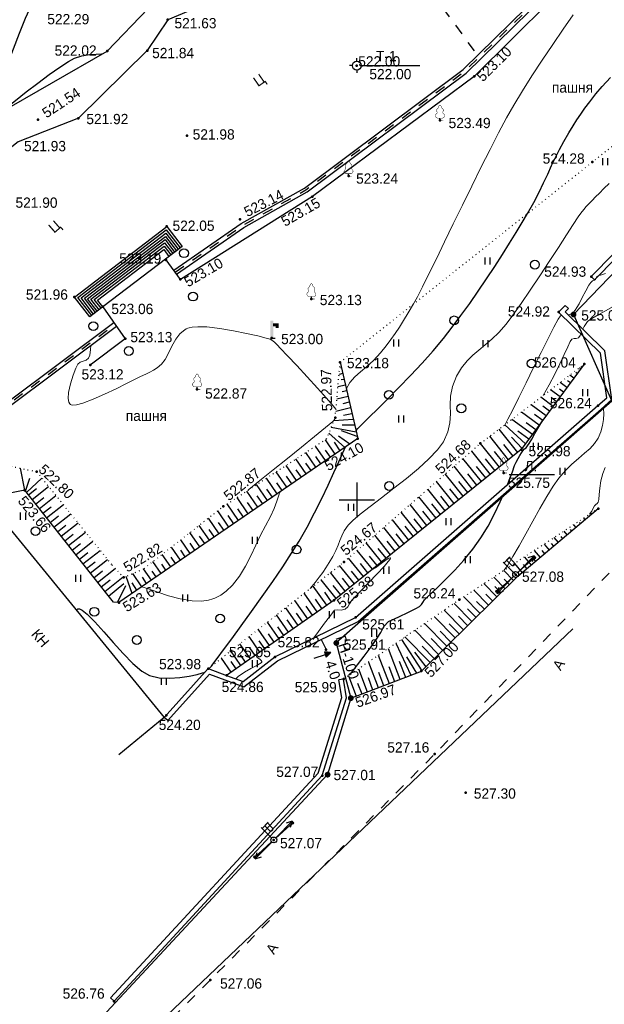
# Model space of a CAD drawing. Header units: millimetres. Extents: x -76021 to 1074922, y 19208 to 400534.
# Tile 83 of 109: x 280358 to 330180, y 149602 to 233463. Entities that reach past the tile are written whole.
import ezdxf

# ---------------------------------------------------------------- set-up
doc = ezdxf.new("R2010")
doc.units = ezdxf.units.MM
for name, pattern in [('Д_ТРОТ_ТРУБА', [3, 1.5, -1.5]), ('ДОРОГИ_СТРОЯЩ', [9, 8, -1]), ('Контура низ откосов  Штриховая 0.1-0.5 - - - - - - -', [0.6, 0.1, -0.5])]:
    doc.linetypes.add(name, pattern=pattern)
for name, color, linetype in [('(001) Сетка', 92, 'Continuous'), ('(003) Пункты', 7, 'Continuous'), ('(004) Точки рельефа', 7, 'Continuous'), ('(004a) Точки рельефа (отк.)', 7, 'Continuous'), ('(007) Здания', 7, 'Continuous'), ('(011) Колодцы', 7, 'Continuous'), ('(013) Газ', 30, 'ИК_Газопровод -------г--------'), ('(022) Возд. Линии', 7, 'Continuous'), ('(025) Дорога', 7, 'Continuous'), ('(028) Гидротехн.', 7, 'Continuous'), ('(031) Горизонтали', 42, 'Continuous'), ('(035) Откосы', 7, 'Continuous'), ('(036) Растительность', 7, 'Continuous'), ('(038) Деревья', 7, 'Continuous'), ('(039) Земля', 7, 'Continuous'), ('(040) Ограда', 7, 'Continuous')]:
    doc.layers.add(name, color=color, linetype=linetype)
doc.layers.add('(032) Горизонтали утолщенные', color=32, linetype='Continuous', lineweight=30)
doc.styles.add('BM-431', font='txt')
doc.styles.add('D-431', font='txt')
doc.styles.add('P-131', font='txt')
doc.styles.add('S', font='txtwr', dxfattribs={"oblique": 15})
doc.styles.get("Standard").update_dxf_attribs({"font": 'arial.ttf'})
doc.linetypes.add('GAZ_VOZDUSH', pattern='A,1,-2,["~",Standard,S=3,R=0,X=-1.5,Y=-1.5],-1,10', length=14)
doc.linetypes.add('ИК_Газопровод -------г--------', pattern='A,9,-0.6,["Г",Standard,S=1.2,R=0,X=0,Y=-0.6],-1.2', length=10.8)
doc.linetypes.add('ОГРАДА_БЕТ', pattern='A,4,["|",Standard,S=0.8,R=0,X=0,Y=-0.8],4', length=8)
doc.linetypes.add('ОТКОСЫ_НЕУКР', pattern='A,0.5,["|",Standard,S=1.2,R=0,X=0,Y=-1.2],1,["|",Standard,S=0.5,R=0,X=0,Y=-0.5],0.5', length=2)
doc.linetypes.add('ПОДПОРНАЯ СТЕНКА', pattern='A,2,["V",Standard,S=1.2,R=0,X=0,Y=-1.2],0.2,["V",Standard,S=0.8,R=0,X=0,Y=-0.8],0.25,["V",Standard,S=0.3,R=0,X=0,Y=-0.3],0.25', length=2.7)

# ---------------------------------------------------------------- blocks, each defined once
blk = doc.blocks.new('d')
at = {"layer": '(038) Деревья'}
blk.add_ellipse((0, 0), major_axis=(0.265, 0.265), ratio=1, start_param=5.497787, end_param=11.780972, dxfattribs=at)
blk = doc.blocks.new('I04010')
for p, q in [((-0.412273, 0.007146), (-0.412273, 1.207146)), ((0.387727, 1.207146), (0.387727, 0.007146))]:
    blk.add_line(p, q)
blk = doc.blocks.new('Setka')
at = {"layer": '(001) Сетка'}
for p, q in [((0, 1.5), (0, -1.5)), ((-1.5, 0), (1.5, 0))]:
    blk.add_line(p, q, dxfattribs=at)
blk = doc.blocks.new('karagach-flat-10-flat-1-flat-1')
at = {"layer": '(038) Деревья', "const_width": 0.0375}
for points in [[(-0.208, 1.009, 0.430853), (-0.255, 0.753, 0.548276)], [(-0.208, 1.009, 0.181567), (-0.117, 1.159, 0.303004)], [(0, 1.312, 0.246034), (-0.117, 1.159, 0.489079)], [(0, 1.312, -0.246034), (0.117, 1.159, -0.489079)], [(0.208, 1.009, -0.181567), (0.117, 1.159, -0.303004)], [(0.208, 1.009, -0.430853), (0.255, 0.753, -0.548276)], [(-0.315, 0.559, 0.626949), (-0.218, 0.206, 0.702465)], [(-0.315, 0.559, 0.383603), (-0.255, 0.753, 0.352912)], [(0.315, 0.559, -0.626949), (0.218, 0.206, -0.702465)], [(0.315, 0.559, -0.383603), (0.255, 0.753, -0.352912)]]:
    blk.add_lwpolyline(points, format="xyb", dxfattribs=at)
for points in [[(0, 0.206), (-0.218, 0.206)], [(0, 0), (0, 0.206)], [(0, 0.206), (0.218, 0.206)], [(0, 0), (0.281, 0)]]:
    blk.add_lwpolyline(points, dxfattribs=at)
at = {"layer": '(038) Деревья'}
blk.add_lwpolyline([(0, 0), (0, 0.206)], dxfattribs=at)
blk = doc.blocks.new('I00050-flat-2-flat-1-flat-1')
at = {"layer": '(003) Пункты'}
for p, q in [((0, 0.367), (0, 0.617)), ((0, -0.015), (0, 0.015)), ((-0.375, -0.008), (-0.625, -0.008)), ((0, -0.383), (0, -0.633)), ((0.375, -0.008), (0.625, -0.008))]:
    blk.add_line(p, q, dxfattribs=at)
blk.add_circle((0, -0.008), 0.375, dxfattribs=at)
at = {"layer": '(003) Пункты', "style": 'S', "oblique": 15}
blk.add_attdef('N', (-1.898, -0.339), '', height=1, dxfattribs=at)
at = {"color": 4, "style": 'S', "oblique": 15}
for tag, p in [('C', (0.724, 0.085)), ('Z', (0.789, -1.11))]:
    blk.add_attdef(tag, p, '', height=1, dxfattribs=at)
blk = doc.blocks.new('karagach-flat-39')
at = {"layer": '(038) Деревья', "const_width": 0.0375}
for points in [[(-0.208, 1.009, 0.430853), (-0.255, 0.753, 0.548276)], [(-0.208, 1.009, 0.181567), (-0.117, 1.159, 0.303004)], [(0, 1.312, 0.246034), (-0.117, 1.159, 0.489079)], [(0, 1.312, -0.246034), (0.117, 1.159, -0.489079)], [(0.208, 1.009, -0.181567), (0.117, 1.159, -0.303004)], [(0.208, 1.009, -0.430853), (0.255, 0.753, -0.548276)], [(-0.315, 0.559, 0.626949), (-0.218, 0.206, 0.702465)], [(-0.315, 0.559, 0.383603), (-0.255, 0.753, 0.352912)], [(0.315, 0.559, -0.626949), (0.218, 0.206, -0.702465)], [(0.315, 0.559, -0.383603), (0.255, 0.753, -0.352912)]]:
    blk.add_lwpolyline(points, format="xyb", dxfattribs=at)
for points in [[(0, 0.206), (-0.218, 0.206)], [(0, 0), (0, 0.206)], [(0, 0.206), (0.218, 0.206)], [(0, 0), (0.281, 0)]]:
    blk.add_lwpolyline(points, dxfattribs=at)
at = {"layer": '(038) Деревья'}
blk.add_lwpolyline([(0, 0), (0, 0.206)], dxfattribs=at)
blk = doc.blocks.new('s3-flat-12')
at = {"layer": '(022) Возд. Линии'}
h = blk.add_hatch(dxfattribs=at)
h.set_pattern_fill('ACET-2D-ANSI31', color=256, scale=0.01, angle=42.10705, style=0)
h.set_pattern_definition([(87.10704536, (-32363.724473, -79693.817726), (-0.031709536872, 0.001602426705), [])])
edge = h.paths.add_edge_path()
edge.add_arc((1.41, 1.274), 0.1, 0, 360)
blk.add_lwpolyline([(0, 0), (1.484, 1.341)], dxfattribs=at)
blk.add_circle((1.41, 1.274), 0.1, dxfattribs=at)
blk = doc.blocks.new('s4-flat-12')
at = {"layer": '(022) Возд. Линии'}
h = blk.add_hatch(dxfattribs=at)
h.set_pattern_fill('ACET-2D-ANSI31', color=256, scale=0.01, angle=222.10705, style=0)
h.set_pattern_definition([(267.10704536, (-32363.354527, -79693.48337), (0.031709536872, -0.001602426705), [])])
edge = h.paths.add_edge_path()
edge.add_arc((-1.41, -1.274), 0.1, 0, 360)
blk.add_lwpolyline([(0, 0), (-1.484, -1.341)], dxfattribs=at)
blk.add_circle((-1.41, -1.274), 0.1, dxfattribs=at)
blk = doc.blocks.new('prov-s-flat-9')
at = {"layer": '(022) Возд. Линии'}
for name, p in [('s3-flat-12', (0.184, 0.166)), ('s4-flat-12', (-0.186, -0.168))]:
    blk.add_blockref(name, p, dxfattribs=at)
blk = doc.blocks.new('S2-flat-9')
at = {"layer": '(022) Возд. Линии'}
for p, q in [((0, 0), (1.4, 1.428)), ((1.4, 1.428), (0.872, 1.246)), ((1.4, 1.428), (1.229, 0.896))]:
    blk.add_line(p, q, dxfattribs=at)
blk = doc.blocks.new('S1-flat-9')
at = {"layer": '(022) Возд. Линии'}
for p, q in [((0, 0), (-1.4, -1.428)), ((-1.4, -1.428), (-1.229, -0.896)), ((-1.4, -1.428), (-0.872, -1.246))]:
    blk.add_line(p, q, dxfattribs=at)
blk = doc.blocks.new('f-flat-8')
at = {"layer": '(022) Возд. Линии'}
for points in [[(-0.179, 0.175), (-1.071, 1.05)], [(-1, 0.98), (-0.475, 1.516)]]:
    blk.add_lwpolyline(points, dxfattribs=at)
blk.add_lwpolyline([(-0.123, 0.803), (-0.123, 0.803, 0.414214), (-0.125, 1.033), (-0.545, 1.444), (-0.772, 1.212), (-0.353, 0.801, 0.414214)], format="xyb", close=True, dxfattribs=at)
blk.add_circle((0, 0), 0.25, dxfattribs=at)
blk = doc.blocks.new('f-flat-7-flat-1')
at = {"layer": '(022) Возд. Линии'}
for points in [[(-0.179, 0.175), (-1.071, 1.05)], [(-1, 0.98), (-0.475, 1.516)]]:
    blk.add_lwpolyline(points, dxfattribs=at)
blk.add_lwpolyline([(-0.123, 0.803), (-0.123, 0.803, 0.414214), (-0.125, 1.033), (-0.545, 1.444), (-0.772, 1.212), (-0.353, 0.801, 0.414214)], format="xyb", close=True, dxfattribs=at)
blk.add_circle((0, 0), 0.25, dxfattribs=at)
blk = doc.blocks.new('S1-flat-8-flat-1')
at = {"layer": '(022) Возд. Линии'}
for p, q in [((0, 0), (-1.4, -1.428)), ((-1.4, -1.428), (-1.229, -0.896)), ((-1.4, -1.428), (-0.872, -1.246))]:
    blk.add_line(p, q, dxfattribs=at)
blk = doc.blocks.new('S2-flat-8-flat-1')
at = {"layer": '(022) Возд. Линии'}
for p, q in [((0, 0), (1.4, 1.428)), ((1.4, 1.428), (0.872, 1.246)), ((1.4, 1.428), (1.229, 0.896))]:
    blk.add_line(p, q, dxfattribs=at)
blk = doc.blocks.new('s3-flat-13-flat-1')
at = {"layer": '(022) Возд. Линии'}
h = blk.add_hatch(dxfattribs=at)
h.set_pattern_fill('ACET-2D-ACET-2D-ANSI31', color=256, scale=0.01, angle=42.10705, style=0)
h.set_pattern_definition([(87.10704536, (-32343.111473, -79671.210726), (-0.031709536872, 0.001602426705), [])])
edge = h.paths.add_edge_path()
edge.add_arc((1.41, 1.274), 0.1, 0, 360)
blk.add_lwpolyline([(0, 0), (1.484, 1.341)], dxfattribs=at)
blk.add_circle((1.41, 1.274), 0.1, dxfattribs=at)
blk = doc.blocks.new('s4-flat-13-flat-1')
at = {"layer": '(022) Возд. Линии'}
h = blk.add_hatch(dxfattribs=at)
h.set_pattern_fill('ACET-2D-ACET-2D-ANSI31', color=256, scale=0.01, angle=222.10705, style=0)
h.set_pattern_definition([(267.10704536, (-32342.741527, -79670.87637), (0.031709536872, -0.001602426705), [])])
edge = h.paths.add_edge_path()
edge.add_arc((-1.41, -1.274), 0.1, 0, 360)
blk.add_lwpolyline([(0, 0), (-1.484, -1.341)], dxfattribs=at)
blk.add_circle((-1.41, -1.274), 0.1, dxfattribs=at)
blk = doc.blocks.new('prov-s-flat-10-flat-1')
at = {"layer": '(022) Возд. Линии'}
for name, p in [('s3-flat-13-flat-1', (0.184, 0.166)), ('s4-flat-13-flat-1', (-0.186, -0.168))]:
    blk.add_blockref(name, p, dxfattribs=at)
blk = doc.blocks.new('karagach-flat-38-flat-1')
at = {"layer": '(038) Деревья', "const_width": 0.0375}
for points in [[(-0.208, 1.009, 0.430853), (-0.255, 0.753, 0.548276)], [(-0.208, 1.009, 0.181567), (-0.117, 1.159, 0.303004)], [(0, 1.312, 0.246034), (-0.117, 1.159, 0.489079)], [(0, 1.312, -0.246034), (0.117, 1.159, -0.489079)], [(0.208, 1.009, -0.181567), (0.117, 1.159, -0.303004)], [(0.208, 1.009, -0.430853), (0.255, 0.753, -0.548276)], [(-0.315, 0.559, 0.626949), (-0.218, 0.206, 0.702465)], [(-0.315, 0.559, 0.383603), (-0.255, 0.753, 0.352912)], [(0.315, 0.559, -0.626949), (0.218, 0.206, -0.702465)], [(0.315, 0.559, -0.383603), (0.255, 0.753, -0.352912)]]:
    blk.add_lwpolyline(points, format="xyb", dxfattribs=at)
for points in [[(0, 0.206), (-0.218, 0.206)], [(0, 0), (0, 0.206)], [(0, 0.206), (0.218, 0.206)], [(0, 0), (0.281, 0)]]:
    blk.add_lwpolyline(points, dxfattribs=at)
at = {"layer": '(038) Деревья'}
blk.add_lwpolyline([(0, 0), (0, 0.206)], dxfattribs=at)
blk = doc.blocks.new('karagach-flat-11-flat-1-flat-1-flat-1')
at = {"layer": '(038) Деревья', "const_width": 0.0375}
for points in [[(-0.208, 1.009, 0.430853), (-0.255, 0.753, 0.548276)], [(-0.208, 1.009, 0.181567), (-0.117, 1.159, 0.303004)], [(0, 1.312, 0.246034), (-0.117, 1.159, 0.489079)], [(0, 1.312, -0.246034), (0.117, 1.159, -0.489079)], [(0.208, 1.009, -0.181567), (0.117, 1.159, -0.303004)], [(0.208, 1.009, -0.430853), (0.255, 0.753, -0.548276)], [(-0.315, 0.559, 0.626949), (-0.218, 0.206, 0.702465)], [(-0.315, 0.559, 0.383603), (-0.255, 0.753, 0.352912)], [(0.315, 0.559, -0.626949), (0.218, 0.206, -0.702465)], [(0.315, 0.559, -0.383603), (0.255, 0.753, -0.352912)]]:
    blk.add_lwpolyline(points, format="xyb", dxfattribs=at)
for points in [[(0, 0.206), (-0.218, 0.206)], [(0, 0), (0, 0.206)], [(0, 0.206), (0.218, 0.206)], [(0, 0), (0.281, 0)]]:
    blk.add_lwpolyline(points, dxfattribs=at)
at = {"layer": '(038) Деревья'}
blk.add_lwpolyline([(0, 0), (0, 0.206)], dxfattribs=at)
blk = doc.blocks.new('karagach-flat-31-flat-1-flat-1')
at = {"layer": '(038) Деревья', "const_width": 0.0375}
for points in [[(-0.208, 1.009, 0.430853), (-0.255, 0.753, 0.548276)], [(-0.208, 1.009, 0.181567), (-0.117, 1.159, 0.303004)], [(0, 1.312, 0.246034), (-0.117, 1.159, 0.489079)], [(0, 1.312, -0.246034), (0.117, 1.159, -0.489079)], [(0.208, 1.009, -0.181567), (0.117, 1.159, -0.303004)], [(0.208, 1.009, -0.430853), (0.255, 0.753, -0.548276)], [(-0.315, 0.559, 0.626949), (-0.218, 0.206, 0.702465)], [(-0.315, 0.559, 0.383603), (-0.255, 0.753, 0.352912)], [(0.315, 0.559, -0.626949), (0.218, 0.206, -0.702465)], [(0.315, 0.559, -0.383603), (0.255, 0.753, -0.352912)]]:
    blk.add_lwpolyline(points, format="xyb", dxfattribs=at)
for points in [[(0, 0.206), (-0.218, 0.206)], [(0, 0), (0, 0.206)], [(0, 0.206), (0.218, 0.206)], [(0, 0), (0.281, 0)]]:
    blk.add_lwpolyline(points, dxfattribs=at)
at = {"layer": '(038) Деревья'}
blk.add_lwpolyline([(0, 0), (0, 0.206)], dxfattribs=at)
blk = doc.blocks.new('I03040-flat-2-flat-1-flat-1')
at = {"layer": '(028) Гидротехн.'}
blk.add_line((0, 0), (0.4, 0), dxfattribs=at)
for points in [[(-0.025, -0.005), (0.225, -0.005), (-0.025, 1.475), (0.225, 1.475)], [(0.2, 1.26), (0.2, 1.01), (0.68, 1.26), (0.43, 1.01)], [(0.68, 1.26), (0.43, 1.01), (0.68, 0.845), (0.43, 0.845)]]:
    blk.add_trace(points, dxfattribs=at)
at = {"color": 4, "style": 'S', "oblique": 15}
blk.add_attdef('Z', (0.982, -0.055), '', height=1, dxfattribs=at)
blk = doc.blocks.new('wef-flat-5')
at = {"layer": '(025) Дорога', "linetype": 'Д_ТРОТ_ТРУБА'}
blk.add_hatch(color=0, dxfattribs=at).paths.add_polyline_path([(-490372.002, 2189558.479), (-490371.843, 2189558.005), (-490371.449, 2189558.402)])
at = {"layer": '(022) Возд. Линии', "color": 0}
for points in [[(-490372.87, 2189557.924), (-490371.922, 2189558.242)], [(-490371.449, 2189558.402), (-490372.002, 2189558.479)]]:
    blk.add_lwpolyline(points, dxfattribs=at)
at = {"layer": '(025) Дорога', "color": 0, "linetype": 'Д_ТРОТ_ТРУБА'}
blk.add_lwpolyline([(-490372.002, 2189558.479), (-490371.843, 2189558.005)], dxfattribs=at)
blk.add_lwpolyline([(-490372.002, 2189558.479), (-490371.843, 2189558.005), (-490371.449, 2189558.402), (-490372.002, 2189558.479)], close=True, dxfattribs=at)
blk = doc.blocks.new('A$C05d28b1e')
at = {"layer": '(013) Газ', "linetype": 'ByBlock'}
h = blk.add_hatch(color=0, dxfattribs=at)
edge = h.paths.add_edge_path()
edge.add_arc((52809, 3628), 250, 0, 360)
h = blk.add_hatch(color=0, dxfattribs=at)
edge = h.paths.add_edge_path()
edge.add_arc((32593, -24350), 250, 0, 360)
h = blk.add_hatch(color=0, dxfattribs=at)
edge = h.paths.add_edge_path()
edge.add_arc((33828, -29046), 250, 0, 360)
h = blk.add_hatch(color=0, dxfattribs=at)
edge = h.paths.add_edge_path()
edge.add_arc((31852, -35564), 250, 0, 360)
at = {"layer": '(003) Пункты', "ltscale": 600}
blk.add_line((34960, 24823), (39696, 24823), dxfattribs=at)
at = {"layer": '(004) Точки рельефа', "color": 7, "linetype": 'ByBlock', "lineweight": -2}
for p in [(18232, 28730), (13070, 26067), (16486, 26110), (34335, 24831), (44345, 23912), (7178, 20220), (10621, 20343), (41426, 20152), (19861, 18857), (54422, 16617), (33634, 15419), (30550, 13678), (18144, 11127), (24396, 11726), (18092, 8284), (54321, 6856), (19304, 6618), (10276, 5118), (12686, 4301), (30468, 4951), (51535, 3837), (52809, 3628), (14604, 1565), (27091, 1615), (11624, -675), (32919, -434), (53716, -601), (20731, -2745), (54893, -4123), (32500, -5170), (34414, -6941), (44874, -7353), (48358, -7873), (7060, -9755), (46846, -9869), (6041, -11346), (22972, -12715), (54916, -12897), (33259, -17439), (14467, -18764), (47875, -18518), (14060, -20907), (32403, -20704), (43078, -20666), (34236, -22176), (32593, -24350), (27363, -25536), (21677, -26536), (39851, -26739), (33213, -27422), (33828, -29046), (18105, -30503), (40976, -33812), (31852, -35564), (43609, -37106), (27262, -41125), (21855, -53057), (13656, -54857)]:
    blk.add_point(p, dxfattribs=at)
at = {"layer": '(004a) Точки рельефа (отк.)', "color": 7, "linetype": 'ByBlock', "lineweight": -2}
for p in [(31725, -24913), (23239, -27111), (31392, -35637)]:
    blk.add_point(p, dxfattribs=at)
at = {"layer": '(007) Здания', "ltscale": 600}
blk.add_lwpolyline([(2606, -12012), (17930, -30698), (14064, -33868)], dxfattribs=at)
at = {"layer": '(013) Газ', "linetype": 'GAZ_VOZDUSH', "ltscale": 600, "flags": 128}
blk.add_lwpolyline([(139039, 153682), (138885, 152734), (135454, 145357), (130316, 142546), (115842, 109039), (104824, 79051), (99727, 68744), (82201, 34139), (52809, 3628), (56082, -3749), (32593, -24350), (33828, -29046), (31852, -35564), (-6995, -77251), (-10648, -79274), (-22017, -90450), (-29954, -94459), (-74554, -132816), (-76953, -135094)], dxfattribs=at)
at = {"layer": '(022) Возд. Линии', "color": 0, "ltscale": 600, "flags": 128}
blk.add_lwpolyline([(47328, -10002), (51177, -9987)], dxfattribs=at)
at = {"layer": '(025) Дорога', "ltscale": 600}
for p, q in [((10558, 5082), (18106, 10847)), ((10840, 5045), (18069, 10566)), ((11122, 5009), (18031, 10286)), ((18031, 10286), (18967, 9061)), ((18069, 10566), (19126, 9183)), ((18106, 10847), (19284, 9304)), ((11403, 4972), (17994, 10006)), ((11685, 4936), (17956, 9725)), ((11966, 4899), (17919, 9445)), ((17919, 9445), (18490, 8697)), ((17956, 9725), (18649, 8819)), ((17994, 10006), (18808, 8940)), ((12248, 4862), (17881, 9165)), ((17881, 9165), (18331, 8576)), ((11752, 3548), (10558, 5082)), ((11909, 3669), (10840, 5045)), ((12067, 3790), (11122, 5009)), ((12225, 3912), (11403, 4972)), ((12383, 4035), (11685, 4936)), ((12541, 4157), (11966, 4899)), ((12699, 4280), (12248, 4862))]:
    blk.add_line(p, q, dxfattribs=at)
at = {"layer": '(025) Дорога', "linetype": 'Д_ТРОТ_ТРУБА', "ltscale": 600, "flags": 128}
for points in [[(150815, 142076), (135921, 113311), (125552, 93370), (117383, 77821), (104208, 56333), (99627, 49152), (88708, 25275), (72217, 300), (60109, -13961), (40976, -33812), (21855, -53057), (7525, -67385), (-21145, -96032), (-41237, -115998), (-56020, -131074), (-73097, -148290), (-76079, -151266)], [(41683, 29710), (44627, 25696)]]:
    blk.add_lwpolyline(points, dxfattribs=at)
at = {"layer": '(025) Дорога', "ltscale": 600}
blk.add_lwpolyline([(10276, 5118), (18144, 11127), (19443, 9426), (12703, 4277), (11594, 3428), (10276, 5118)], dxfattribs=at)
at = {"layer": '(028) Гидротехн.', "ltscale": 600}
for points in [[(18749, 7396), (24490, 11379), (29877, 14402), (43402, 24495), (52791, 33697)], [(18977, 7068), (24703, 11039), (30096, 14066), (43663, 24191), (53071, 33411)], [(-505, -8109), (13859, 2628)], [(-68, -7283), (13619, 2948)]]:
    blk.add_lwpolyline(points, dxfattribs=at)
at = {"layer": '(028) Гидротехн.', "color": 3, "linetype": 'Д_ТРОТ_ТРУБА', "ltscale": 600, "flags": 128}
for points in [[(18863, 7232), (24596, 11209), (29987, 14234), (43533, 24343), (52931, 33554)], [(-625, -7949), (13739, 2788)]]:
    blk.add_lwpolyline(points, dxfattribs=at)
at = {"layer": '(031) Горизонтали', "color": 42, "linetype": 'Continuous', "lineweight": 0, "ltscale": 600}
for points in [[(30376, -19703), (30799, -19192), (31141, -18754), (31432, -18352), (31699, -17948), (31973, -17507), (32282, -16990), (32558, -16471), (32747, -16023), (32898, -15617), (33058, -15219), (33276, -14798), (33602, -14322), (33989, -13930), (34634, -13389), (35476, -12729), (36454, -11979), (37506, -11168), (38569, -10326), (39584, -9482), (40488, -8664), (41220, -7904), (41718, -7229), (42100, -6379), (42270, -5591), (42311, -4837), (42306, -4091), (42337, -3327), (42487, -2518), (42839, -1637), (43273, -913), (43733, -329), (44220, 161), (44734, 603), (45275, 1043), (45844, 1527), (46440, 2101), (47063, 2811), (47644, 3577), (48341, 4559), (49116, 5692), (49930, 6910), (50743, 8146), (51517, 9333), (52212, 10405), (52791, 11296), (53213, 11940), (53440, 12269), (53691, 12584), (53896, 12821), (54111, 13051), (54388, 13343), (54676, 13637), (55014, 13971), (55403, 14349), (55841, 14779)], [(33444, -2719), (33444, -2719), (33756, -2156), (34167, -1687), (34655, -1258), (35199, -812), (35775, -292), (36364, 356), (36831, 947), (37238, 1487), (37609, 2007), (37966, 2539), (38332, 3116), (38728, 3768), (39177, 4528), (39502, 5123), (39945, 5990), (40490, 7089), (41119, 8377), (41815, 9810), (42560, 11348), (43338, 12947), (44130, 14566), (44921, 16162), (45693, 17692), (46428, 19115), (47109, 20388), (47720, 21469), (48448, 22672), (49265, 23961), (50139, 25294), (51036, 26630), (51925, 27928), (52771, 29146)], [(52337, 3611), (52590, 3664), (52802, 3821), (52939, 4001), (53095, 4238), (53279, 4551), (53556, 5064), (53859, 5633), (54123, 6116), (54281, 6368), (54434, 6484), (54583, 6557), (54682, 6621), (54730, 6750), (54782, 6871), (54918, 6925), (55190, 7004), (55531, 7123)], [(54171, -13386), (54365, -13108), (54493, -12854), (54604, -12658), (54719, -12545), (54823, -12464), (54915, -12343), (54954, -12124), (54986, -11712), (55038, -11167), (55132, -10550), (55295, -9925), (55496, -9406)], [(53603, 2372), (53718, 2616), (54010, 3024), (54366, 3296), (54906, 3609), (55543, 3948), (56188, 4304), (56753, 4664), (57151, 5015), (57393, 5425), (57498, 5828), (57560, 6222), (57674, 6606), (57936, 6977), (58374, 7250), (59153, 7594), (60154, 7980), (61261, 8378), (62354, 8758), (63318, 9092), (63845, 9280)], [(46976, -5748), (47219, -5298), (47626, -4495), (48156, -3432), (48764, -2201), (49409, -895), (50049, 393), (50639, 1571), (51139, 2546), (51505, 3224), (51694, 3513), (51822, 3556)], [(32564, -4448), (32326, -4137), (31769, -3499), (30995, -2645), (30111, -1684), (29220, -726), (28427, 120), (27837, 743), (27555, 1033), (27354, 1234), (27185, 1386), (26948, 1517), (26613, 1618), (25911, 1799), (24947, 2022), (23828, 2249), (22661, 2444), (21552, 2568), (20780, 2592), (20302, 2553), (20046, 2496), (19938, 2457), (19809, 2395), (19570, 2248), (19258, 1976), (18914, 1541), (18570, 933), (18282, 322), (18007, -218), (17702, -615), (17340, -915), (17024, -1124), (16710, -1287), (16356, -1448), (15918, -1651), (15450, -1888), (14720, -2259), (13820, -2706), (12840, -3170), (11872, -3594), (11005, -3917), (10445, -4064), (10134, -4090), (9989, -4060), (9938, -4029), (9884, -3974), (9806, -3826), (9753, -3523), (9783, -3007), (9935, -2272), (10157, -1547), (10386, -954), (10559, -613), (10772, -433), (11019, -352), (11268, -271), (11488, -93), (11576, 177), (11635, 655), (11668, 990)], [(50210, -3278), (50727, -2374), (51206, -1452), (51638, -566), (52011, 230), (52313, 883), (52535, 1337), (52664, 1539), (52853, 1595), (53045, 1581), (53236, 1635), (53371, 1839), (53430, 1981)], [(46863, -18182), (47204, -17713), (47648, -16992), (48168, -16085), (48741, -15054), (49343, -13966), (49950, -12883), (50535, -11872), (51076, -10995), (51548, -10317), (52110, -9661), (52677, -9107), (53231, -8627), (53750, -8194), (54214, -7780), (54605, -7360), (54900, -6906), (55132, -6352), (55276, -5816), (55351, -5303), (55378, -4821), (55374, -4376), (55370, -4237)], [(25063, -11348), (25146, -11279), (26088, -10514), (27211, -9608), (28423, -8634), (29630, -7662), (30740, -6763), (31659, -6010), (32295, -5471), (32430, -5341)], [(16020, -19562), (16591, -19739), (17383, -20021), (18299, -20329), (19292, -20599), (20313, -20765), (21116, -20779), (21694, -20699), (22062, -20595), (22240, -20526), (22413, -20447), (22742, -20265), (23197, -19939), (23739, -19417), (24330, -18655), (24844, -17806), (25303, -16913), (25728, -16015), (26142, -15153), (26567, -14366), (26987, -13584), (27286, -12899), (27517, -12276), (27735, -11683), (27834, -11456)], [(30673, -23918), (31061, -23382), (31594, -22675), (32016, -22129), (32215, -21870), (32317, -21684), (32447, -21547), (32673, -21531), (33007, -21551), (33354, -21468), (33585, -21261), (33727, -21004), (33923, -20699), (34196, -20405), (34714, -19870), (35369, -19196), (36054, -18481), (36659, -17827), (37015, -17415), (37170, -17204), (37208, -17123), (37204, -17102), (37176, -17089), (37074, -17118), (36834, -17269), (36426, -17582), (35935, -17961), (35668, -18078)], [(24020, -27398), (24226, -27201), (24764, -26828), (25302, -26524), (25772, -26284), (26056, -26132), (26192, -26039), (26238, -25986), (26246, -25963), (26244, -25918), (26200, -25837), (26068, -25727), (25855, -25584), (25721, -25376)]]:
    blk.add_lwpolyline(points, dxfattribs=at)
at = {"layer": '(032) Горизонтали утолщенные', "color": 32, "linetype": 'Continuous', "lineweight": 30, "ltscale": 600}
for points in [[(34259, -6267), (34414, -6090), (34803, -5701), (35388, -5127), (36130, -4399), (36991, -3545), (37931, -2595), (38912, -1578), (39895, -523), (40842, 541), (41713, 1584), (42463, 2541), (43213, 3543), (43958, 4576), (44691, 5626), (45404, 6678), (46091, 7718), (46746, 8731), (47360, 9704), (47927, 10621), (48441, 11469), (48894, 12233), (49425, 13176), (49875, 14041), (50263, 14842), (50611, 15593), (50938, 16308), (51264, 17001), (51608, 17686), (51992, 18376), (52416, 19097), (52776, 19693), (53103, 20211), (53429, 20697), (53785, 21195), (54204, 21751), (54717, 22411), (55258, 23049), (55963, 23807)], [(7103, 30901), (6963, 30673), (6591, 29950), (6089, 28834), (5568, 27563), (5050, 26220), (4555, 24891), (4108, 23662), (3728, 22616), (3439, 21838), (3262, 21415), (2995, 21005), (2694, 20646), (2428, 20335), (2287, 20119), (2246, 19975), (2257, 19887), (2276, 19845), (2307, 19807), (2402, 19748), (2616, 19697), (2656, 19695)], [(4145, 20964), (4486, 21256), (5243, 21868), (6157, 22582), (7148, 23334), (8135, 24062), (9038, 24701), (9776, 25188), (10270, 25461), (10911, 25660), (11549, 25763), (12126, 25804), (12578, 25820), (12650, 25827)], [(47172, -10871), (47321, -10494), (47593, -9772), (47791, -9241), (47916, -8943), (48083, -8634), (48233, -8370), (48369, -8150), (48492, -7976), (48632, -7824), (48759, -7715), (48898, -7563), (49034, -7348), (49246, -6977), (49520, -6495), (49843, -5945), (50200, -5373)], [(21706, -26547), (21753, -26508), (21800, -26469), (21865, -26408), (21947, -26324), (22083, -26145), (22444, -25663), (22993, -24926), (23689, -23983), (24494, -22883), (25369, -21673), (26274, -20402), (27172, -19119), (28022, -17872), (28786, -16708), (29424, -15678), (30100, -14489), (30745, -13267), (31349, -12055), (31901, -10896), (32391, -9833), (32808, -8908), (33144, -8164), (33384, -7648)], [(33755, -27051), (33971, -26784), (34408, -26219), (34970, -25475), (35562, -24673), (36088, -23931), (36398, -23460), (36648, -22935), (36648, -22935), (36648, -22935), (36648, -22935), (36648, -22935), (36648, -22935), (36648, -22935), (36648, -22935), (36648, -22935), (36648, -22935), (36648, -22935), (37034, -22529), (37910, -22116), (38735, -21727), (39370, -21418), (39679, -21246), (39848, -21065), (39955, -20889), (40100, -20677), (40294, -20487), (40694, -20115), (41255, -19586), (41934, -18922), (42684, -18147), (43461, -17286), (44220, -16362), (44916, -15399), (45533, -14393), (46083, -13355), (46565, -12330), (46835, -11696)], [(10477, -21609), (10489, -21501), (10524, -21459), (10574, -21433), (10698, -21432), (10942, -21547), (11363, -21888), (12014, -22551), (12767, -23392), (13583, -24321), (14422, -25249), (15243, -26084), (16009, -26738), (16679, -27120), (17508, -27312), (18390, -27357), (19261, -27298), (20061, -27175), (20728, -27028), (21200, -26899), (21415, -26827)]]:
    blk.add_lwpolyline(points, dxfattribs=at)
at = {"layer": '(035) Откосы', "ltscale": 600}
for p, q in [((33143, -1408), (32826, -1481)), ((33031, -921), (32952, -939)), ((52833, -1799), (52484, -1542)), ((53127, -1400), (53011, -1314)), ((53422, -1000), (53305, -915)), ((33367, -2382), (32734, -2528)), ((33255, -1895), (33017, -1950)), ((52244, -2598), (51662, -2169)), ((52539, -2199), (52306, -2027)), ((33479, -2870), (33083, -2960)), ((51656, -3397), (50841, -2797)), ((51950, -2998), (51601, -2740)), ((33590, -3357), (32641, -3575)), ((33702, -3844), (33149, -3971)), ((50478, -4995), (49197, -4052)), ((51067, -4196), (50019, -3424)), ((50773, -4596), (50190, -4167)), ((51361, -3797), (50896, -3454)), ((33814, -4331), (32549, -4622)), ((33926, -4818), (33214, -4982)), ((49890, -5794), (48376, -4679)), ((50184, -5395), (49485, -4880)), ((34038, -5305), (32394, -5428)), ((34150, -5792), (33098, -5798)), ((48712, -7392), (46967, -5755)), ((49301, -6593), (47554, -5306)), ((49595, -6194), (48780, -5593)), ((33325, -7688), (31967, -6467)), ((34288, -6394), (32162, -5992)), ((34374, -6766), (33037, -6286)), ((48050, -8121), (46459, -6142)), ((49007, -6993), (48075, -6306)), ((32501, -8254), (31663, -7033)), ((32913, -7971), (32424, -7258)), ((33737, -7405), (32767, -6739)), ((46503, -9364), (44881, -7347)), ((47277, -8743), (45670, -6745)), ((47663, -8432), (46864, -7438)), ((48418, -7792), (47526, -6806)), ((30853, -9385), (29990, -8127)), ((31677, -8819), (30826, -7580)), ((32089, -8536), (31667, -7921)), ((45730, -9986), (44131, -7998)), ((46890, -9054), (46083, -8050)), ((29204, -10516), (28316, -9221)), ((30028, -9950), (29153, -8674)), ((30441, -9667), (30006, -9034)), ((31265, -9102), (30836, -8478)), ((44957, -10608), (43381, -8649)), ((46117, -9675), (45311, -8674)), ((6041, -11346), (5676, -9466)), ((28380, -11081), (27479, -9768)), ((29616, -10233), (29175, -9590)), ((43410, -11852), (41881, -9952)), ((44183, -11230), (42631, -9300)), ((44570, -10919), (43788, -9947)), ((45343, -10297), (44550, -9311)), ((26731, -12212), (25805, -10863)), ((27556, -11647), (26642, -10315)), ((27968, -11364), (27514, -10703)), ((28792, -10799), (28345, -10147)), ((42637, -12474), (41132, -10603)), ((43797, -11541), (43027, -10584)), ((6351, -11738), (7056, -11180)), ((6661, -12130), (8074, -11012)), ((25907, -12778), (24968, -11410)), ((27144, -11930), (26684, -11259)), ((41863, -13096), (40382, -11254)), ((43023, -12163), (42265, -11220)), ((6971, -12522), (7679, -11961)), ((7281, -12914), (8702, -11790)), ((7901, -13698), (9330, -12568)), ((24259, -13909), (23295, -12504)), ((25083, -13343), (24132, -11957)), ((25495, -13061), (25023, -12372)), ((26319, -12495), (25853, -11816)), ((40317, -14340), (38882, -12556)), ((41090, -13718), (39632, -11905)), ((41477, -13407), (40742, -12493)), ((42250, -12785), (41503, -11857)), ((7591, -13306), (8303, -12742)), ((8521, -14482), (9957, -13346)), ((23435, -14475), (22488, -13094)), ((24671, -13626), (24192, -12928)), ((39543, -14962), (38132, -13207)), ((40703, -14029), (39980, -13130)), ((54496, -13173), (54535, -13218)), ((8211, -14090), (8927, -13523)), ((9142, -15265), (10585, -14124)), ((22610, -15040), (21699, -13712)), ((23022, -14757), (22558, -14080)), ((23847, -14192), (23364, -13489)), ((38770, -15584), (37382, -13858)), ((39930, -14651), (39219, -13766)), ((53314, -14091), (53392, -14183)), ((53656, -13724), (53773, -13861)), ((54115, -13494), (54154, -13540)), ((8832, -14874), (9551, -14304)), ((9452, -15657), (10175, -15085)), ((9762, -16049), (11213, -14902)), ((20962, -16171), (20122, -14948)), ((21786, -15606), (20911, -14330)), ((22198, -15323), (21752, -14672)), ((37997, -16206), (36633, -14510)), ((38383, -15895), (37695, -15039)), ((39157, -15273), (38457, -14403)), ((51977, -14826), (52249, -15147)), ((52513, -14688), (52630, -14826)), ((52817, -14275), (53011, -14504)), ((10072, -16441), (10799, -15866)), ((10382, -16833), (11840, -15680)), ((20138, -16737), (19334, -15565)), ((20550, -16454), (20139, -15855)), ((21374, -15888), (20945, -15264)), ((36450, -17450), (35133, -15812)), ((37223, -16828), (35883, -15161)), ((37610, -16517), (36934, -15676)), ((50298, -15928), (50724, -16433)), ((50911, -15882), (51105, -16112)), ((51137, -15377), (51486, -15790)), ((51712, -15285), (51867, -15469)), ((10692, -17225), (11423, -16647)), ((11002, -17617), (12468, -16458)), ((19313, -17302), (18545, -16183)), ((19726, -17020), (19333, -16447)), ((35676, -18071), (34383, -16463)), ((36836, -17139), (36172, -16312)), ((49458, -16479), (49962, -17076)), ((50111, -16479), (50343, -16755)), ((11312, -18009), (12047, -17428)), ((11622, -18401), (13096, -17236)), ((17665, -18433), (16969, -17418)), ((18489, -17868), (17757, -16801)), ((18901, -17585), (18526, -17039)), ((34903, -18693), (33633, -17114)), ((35290, -18382), (34649, -17586)), ((36063, -17761), (35410, -16949)), ((47779, -17581), (48438, -18362)), ((48618, -17030), (49200, -17719)), ((49310, -17076), (49581, -17398)), ((11932, -18793), (12671, -18209)), ((12243, -19185), (13747, -17995)), ((16016, -19565), (15239, -18431)), ((16841, -18999), (16174, -18027)), ((17253, -18716), (16914, -18222)), ((18077, -18151), (17720, -17630)), ((33356, -19937), (32087, -18359)), ((34130, -19315), (32868, -17746)), ((34516, -19004), (33887, -18222)), ((46865, -18181), (47702, -19034)), ((47674, -18294), (48058, -18685)), ((48509, -17673), (48819, -18041)), ((12553, -19577), (13321, -18969)), ((12863, -19969), (14433, -18727)), ((13177, -20358), (14494, -19271)), ((15192, -20130), (14674, -18674)), ((15604, -19847), (15188, -19240)), ((16429, -19282), (16067, -18755)), ((32583, -20559), (31307, -18972)), ((33743, -19626), (33110, -18840)), ((46015, -18739), (46990, -19733)), ((46893, -18922), (47346, -19384)), ((13934, -20897), (14648, -19442)), ((30966, -21709), (29852, -20115)), ((31779, -21140), (30633, -19501)), ((32186, -20856), (31605, -20025)), ((32970, -20248), (32333, -19457)), ((44315, -19854), (45567, -21130)), ((45165, -19296), (46279, -20431)), ((46112, -19550), (46635, -20082)), ((30152, -22278), (29070, -20729)), ((31372, -21425), (30807, -20616)), ((43466, -20412), (44855, -21828)), ((44551, -20806), (45211, -21479)), ((45332, -20178), (45923, -20780)), ((29339, -22846), (28288, -21343)), ((29746, -22562), (29212, -21799)), ((30559, -21993), (30010, -21208)), ((41788, -21549), (43432, -23225)), ((42623, -20977), (44144, -22526)), ((43770, -21434), (44500, -22177)), ((27712, -23983), (26725, -22571)), ((28526, -23415), (27507, -21957)), ((28932, -23131), (28415, -22390)), ((40952, -22122), (42720, -23923)), ((42997, -22069), (43788, -22876)), ((26899, -24552), (25943, -23185)), ((28119, -23699), (27617, -22982)), ((39281, -23266), (41297, -25320)), ((40117, -22694), (42009, -24622)), ((41450, -23340), (42364, -24272)), ((42223, -22705), (43076, -23574)), ((26086, -25121), (25162, -23799)), ((26492, -24836), (26022, -24164)), ((27306, -24268), (26820, -23573)), ((38145, -24044), (39874, -26717)), ((38446, -23838), (40585, -26018)), ((40676, -23975), (41653, -24971)), ((24459, -26258), (23598, -25027)), ((25272, -25689), (24380, -24413)), ((25679, -25405), (25225, -24756)), ((37014, -24819), (38018, -27441)), ((37674, -24367), (38949, -27084)), ((39259, -25118), (40229, -26368)), ((39902, -24611), (40941, -25669)), ((23646, -26827), (22817, -25641)), ((24052, -26542), (23630, -25938)), ((24866, -25974), (24427, -25347)), ((35322, -25978), (36156, -28154)), ((36168, -25398), (37087, -27798)), ((37960, -25896), (38484, -27263)), ((38588, -25542), (39415, -26906)), ((34476, -26557), (35225, -28511)), ((36183, -26832), (36621, -27976)), ((37072, -26364), (37553, -27619)), ((33630, -27136), (34294, -28868)), ((35295, -27300), (35690, -28333)), ((34406, -27768), (34759, -28689))]:
    blk.add_line(p, q, dxfattribs=at)
at = {"layer": '(035) Откосы', "linetype": 'ОТКОСЫ_НЕУКР', "ltscale": 600}
for points in [[(-3144, 13637), (3538, 20617), (13070, 26067), (16560, 29702), (32147, 37578)], [(31313, 34229), (18232, 28730), (16486, 26110), (10621, 20343), (5487, 18347), (-1712, 12644)]]:
    blk.add_lwpolyline(points, dxfattribs=at)
at = {"layer": '(035) Откосы', "linetype": 'ПОДПОРНАЯ СТЕНКА', "ltscale": 600, "flags": 128}
for points in [[(52273, 35121), (54029, 33528), (44345, 23912), (30550, 13678), (19304, 6618), (18092, 8284)], [(12703, 4277), (14604, 1565), (11624, -675)]]:
    blk.add_lwpolyline(points, dxfattribs=at)
at = {"layer": '(035) Откосы', "linetype": 'Контура низ откосов  Штриховая 0.1-0.5 - - - - - - -', "ltscale": 600}
for points in [[(-36, -8697), (3116, -8932), (7060, -9755), (13475, -17705), (14467, -18764), (16214, -18009), (22972, -12715), (31760, -6970), (32500, -5170), (32919, -434)], [(21677, -26536), (33259, -17439), (44874, -7353), (53716, -601)], [(54916, -12897), (43078, -20666), (33213, -27422)]]:
    blk.add_lwpolyline(points, dxfattribs=at)
at = {"layer": '(035) Откосы', "ltscale": 600}
for points in [[(32919, -434), (34414, -6941), (14060, -20907), (13598, -20869), (13026, -20176), (6041, -11346), (2606, -12012)], [(53716, -601), (48358, -7873), (32403, -20704), (23239, -27111)], [(6102, -11423), (6477, -10306)], [(6190, -11534), (7509, -10311)], [(33828, -29046), (39851, -26739), (48074, -18669), (54916, -12897)]]:
    blk.add_lwpolyline(points, dxfattribs=at)
at = {"layer": '(039) Земля', "linetype": 'Контура низ откосов  Штриховая 0.1-0.5 - - - - - - -', "ltscale": 600, "flags": 128}
blk.add_lwpolyline([(32919, -434), (66557, 26239), (55525, 32839), (54029, 33528)], dxfattribs=at)
at = {"layer": '(040) Ограда', "linetype": 'ОГРАДА_БЕТ', "ltscale": 600, "flags": 128}
for points in [[(54321, 6856), (81458, 34429), (88020, 47853), (103060, 77194), (102668, 77349), (103071, 78364), (104105, 77984), (103725, 76950), (103429, 77058)], [(17930, -30698), (21677, -26536), (23239, -27111), (24647, -27629), (27363, -25536), (34236, -22176), (54893, -4123), (55646, -3465), (55109, 338), (55109, 338), (51535, 3837), (52095, 4409)], [(13362, -54586), (31037, -35432), (33051, -28987), (32818, -27483)]]:
    blk.add_lwpolyline(points, dxfattribs=at)
at = {"layer": '(040) Ограда', "ltscale": 600, "flags": 128}
for points in [[(54606, 6575), (81789, 34195), (88378, 47674), (103429, 77058)], [(54321, 6856), (54606, 6575)], [(52095, 4409), (52380, 4129), (52101, 3843)], [(18227, -30965), (21793, -27005), (23101, -27486), (24716, -28081), (27575, -25878), (34459, -22512), (55156, -4424), (56072, -3624), (55486, 528), (52101, 3843)], [(18227, -30965), (17930, -30698)]]:
    blk.add_lwpolyline(points, dxfattribs=at)
at = {"layer": '(040) Ограда', "ltscale": 600}
for points in [[(31306, -24053), (31725, -24913)], [(13656, -54857), (31392, -35637), (33461, -29018), (33213, -27422)], [(33213, -27422), (32818, -27483)], [(13656, -54857), (13362, -54586)]]:
    blk.add_lwpolyline(points, dxfattribs=at)
at = {"layer": '(001) Сетка', "xscale": 1000, "yscale": 1000, "zscale": 1000}
blk.add_blockref('Setka', (34335, -12169), dxfattribs=at)
at = {"layer": '(022) Возд. Линии', "xscale": 1000, "yscale": 1000, "zscale": 1000}
for name, p in [('I00050-flat-2-flat-1-flat-1', (34335, 24831)), ('karagach-flat-10-flat-1-flat-1', (41426, 20152)), ('karagach-flat-11-flat-1-flat-1-flat-1', (33634, 15419)), ('karagach-flat-31-flat-1-flat-1', (30468, 4951)), ('I03040-flat-2-flat-1-flat-1', (26991, 1620)), ('karagach-flat-38-flat-1', (20731, -2745)), ('karagach-flat-39', (46846, -9869)), ('prov-s-flat-9', (47875, -18518)), ('f-flat-8', (47875, -18518)), ('S2-flat-9', (48048, -18342)), ('S1-flat-9', (47699, -18698)), ('wef-flat-5', (490403581, -2189583574)), ('prov-s-flat-10-flat-1', (27262, -41125)), ('f-flat-7-flat-1', (27262, -41125)), ('S2-flat-8-flat-1', (27435, -40949)), ('S1-flat-8-flat-1', (27086, -41305))]:
    blk.add_blockref(name, p, dxfattribs=at)
at = {"layer": '(036) Растительность', "linetype": 'Continuous', "xscale": 500, "yscale": 500, "zscale": 500}
for p in [(55500, 16345), (45483, 7872), (37708, 902), (45317, 845), (53797, -3342), (38126, -5585), (49593, -7902), (51870, -10038), (33851, -13092), (5899, -13852), (42169, -14322), (25664, -15903), (43806, -17565), (36862, -18449), (10609, -19142), (19713, -20814), (32213, -22252), (35830, -23815), (25643, -26419), (17899, -27917)]:
    blk.add_blockref('I04010', p, dxfattribs=at)
at = {"layer": '(038) Деревья', "linetype": 'Continuous', "xscale": 1000, "yscale": 1000, "zscale": 1000}
for p in [(19610, 8846), (49519, 7873), (20380, 5155), (42632, 3126), (11886, 2637), (14903, 523), (49227, -541), (37075, -3213), (43246, -4365), (37105, -10978), (6956, -14830), (29209, -16395), (11968, -21691), (22696, -22260), (15590, -24097)]:
    blk.add_blockref('d', p, dxfattribs=at)
at = {"layer": '(003) Пункты', "style": 'D-431'}
for s, p in [('T-1', (35976, 25200)), ('522.00', (35410, 23665))]:
    blk.add_text(s, height=875, dxfattribs=at).set_placement(p)
at = {"layer": '(004) Точки рельефа', "style": 'D-431'}
blk.add_text('523.10', height=875, rotation=30.57659, dxfattribs=at).set_placement((19963, 5929))
blk.add_text('523.13', height=875, dxfattribs=at).set_placement((15043, 1268))
at = {"layer": '(004) Точки рельефа', "linetype": 'ByBlock', "char_height": 875, "attachment_point": 4, "style": 'D-431'}
for s, insert in [('522.29', (7963, 28776)), ('521.63', (18802, 28435)), ('522.02', (8585, 26103)), ('521.84', (16897, 25892)), ('521.92', (11290, 20271)), ('523.49', (42162, 19932)), ('521.98', (20353, 18962)), ('521.93', (5977, 17967)), ('524.28', (50179, 16904)), ('523.24', (34280, 15202)), ('521.90', (5254, 13150)), ('522.05', (18635, 11184)), ('523.19', (14092, 8397)), ('524.93', (50311, 7273)), ('521.96', (6140, 5322)), ('523.13', (31188, 4857)), ('523.06', (13419, 4096)), ('524.92', (47213, 3882)), ('525.02', (53464, 3548)), ('523.00', (27888, 1534)), ('523.18', (33498, -514)), ('526.04', (49425, -461)), ('523.12', (10881, -1476)), ('522.87', (21413, -3104)), ('526.24', (50791, -3925)), ('525.98', (48975, -8016)), ('525.75', (47223, -10706)), ('527.08', (48416, -18709)), ('526.24', (39168, -20126)), ('525.61', (34799, -22766)), ('525.05', (23437, -25128)), ('523.98', (17488, -26154)), ('525.99', (29051, -28117)), ('524.20', (17458, -31329)), ('527.16', (36938, -33249)), ('527.01', (32360, -35600)), ('527.30', (44313, -37179)), ('527.07', (27794, -41403)), ('527.06', (22685, -53358)), ('526.76', (9273, -54215))]:
    blk.add_mtext(s, dxfattribs=dict(at, insert=insert))
for s, insert, rotation in [('523.10', (44779, 23699), 44.96887), ('521.54', (7656, 20679), 33.39067), ('523.14', (24819, 12291), 27.16418), ('523.15', (28005, 11459), 29.8754), ('522.97', (31816, -4606), 91.67406), ('524.10', (31699, -9355), 29.37427), ('524.68', (41241, -9708), 43.2506), ('522.80', (7445, -9359), 315.89483), ('522.87', (23166, -11959), 38.74865), ('523.66', (5732, -12007), 309.50323), ('524.67', (33138, -16619), 39.51556), ('522.82', (14568, -17992), 30.97772), ('523.63', (14517, -21380), 31.59543), ('525.38', (32809, -21105), 37.55402), ('527.00', (40343, -27065), 46.91703), ('526.97', (34260, -29467), 19.66057)]:
    blk.add_mtext(s, dxfattribs=dict(at, insert=insert, rotation=rotation))
at = {"layer": '(004a) Точки рельефа (отк.)', "linetype": 'ByBlock', "char_height": 875, "attachment_point": 4, "style": 'D-431'}
for s, insert in [('522.00', (34460, 25181)), ('525.82', (27591, -24287)), ('525.91', (33221, -24490)), ('524.86', (22820, -28096)), ('527.07', (27477, -35325))]:
    blk.add_mtext(s, dxfattribs=dict(at, insert=insert))
at = {"layer": '(007) Здания', "style": 'P-131'}
blk.add_text('КН', height=880, rotation=310.46154, dxfattribs=at).set_placement((6532, -23636))
at = {"layer": '(011) Колодцы', "style": 'BM-431'}
blk.add_text('Л.', height=875, dxfattribs=at).set_placement((48635, -9721))
at = {"layer": '(013) Газ', "color": 0, "linetype": 'Continuous', "style": 'BM-431'}
for s, p in [('ГН-100', (32517, -23894)), ('4.0', (31623, -26017))]:
    blk.add_text(s, height=875, rotation=288.58331, dxfattribs=at).set_placement(p)
at = {"layer": '(025) Дорога', "linetype": 'ДОРОГИ_СТРОЯЩ', "style": 'BM-431'}
for s, rotation, p in [('Ц', 34.6976, (25908, 22986, -492)), ('Ц', 41.2133, (8538, 10505, -492)), ('A', 57.47377, (51704, -26761)), ('A', 57.47377, (27275, -50937))]:
    blk.add_text(s, height=875, rotation=rotation, dxfattribs=at).set_placement(p)
at = {"layer": '(039) Земля', "color": 0, "linetype": 'ByBlock', "style": 'BM-431'}
for p in [(50966, 22529), (14654, -5435)]:
    blk.add_text('пашня', height=875, dxfattribs=at).set_placement(p)

msp = doc.modelspace()

# ---------------------------------------------------------------- block references
at = {"color": 5, "lineweight": 50}
msp.add_blockref('A$C05d28b1e', (274748.019, 204725.492), dxfattribs=at)

# ---------------------------------------------------------------- next in the draw order: linework, layer by layer
msp.add_lwpolyline([(187990.696, 48838.79), (327482.856, 181591.948)])

doc.saveas('drawing.dxf')
